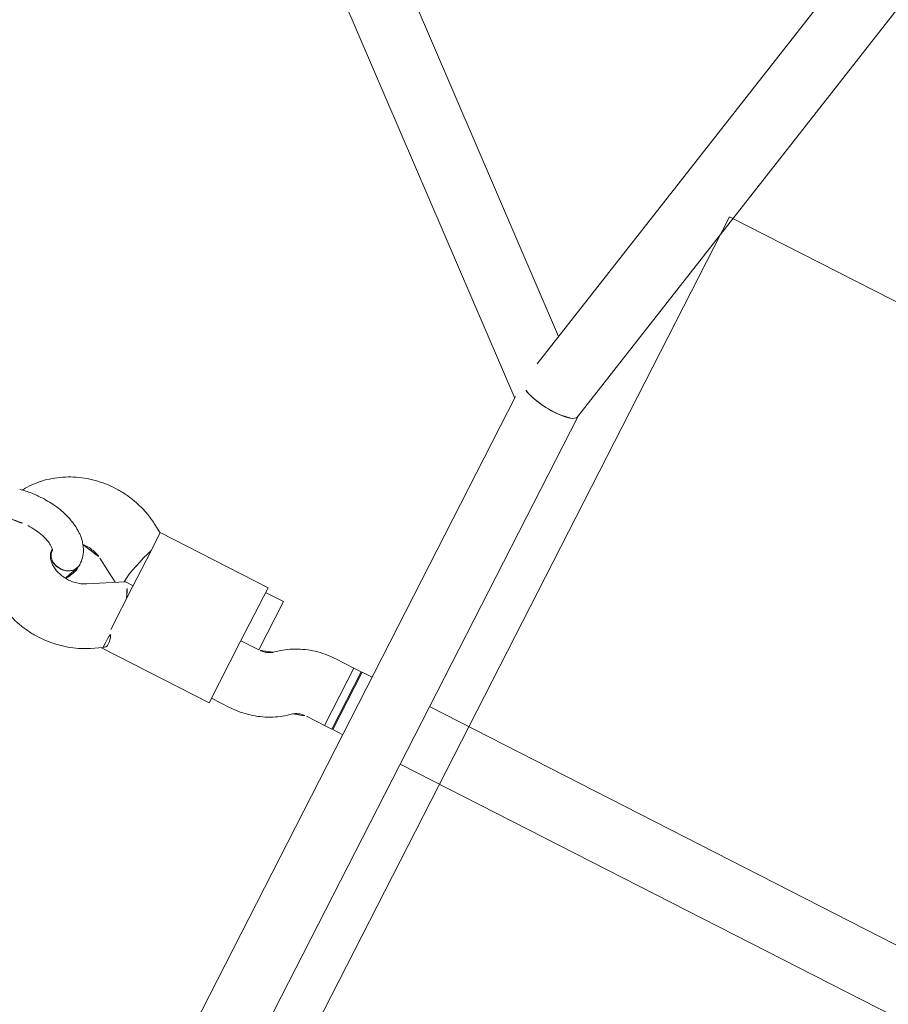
# Model space of a CAD drawing. Extents: x 5459245 to 5462690, y 5971016 to 5972523.
# Tile 130 of 198: x 5462451.771 to 5462451.986, y 5972213.173 to 5972213.417. Entities that reach past the tile are written whole.
import ezdxf

# ---------------------------------------------------------------- set-up
doc = ezdxf.new("R2010")
doc.units = 0
doc.layers.add('A_MAŁA ARCHITEKTURA', color=195, linetype='CONTINUOUS', lineweight=9)

# ---------------------------------------------------------------- blocks, each defined once
blk = doc.blocks.new('A$C43995eb0')
at = {"layer": 'A_MAŁA ARCHITEKTURA', "linetype": 'Continuous'}
for p, q in [((2185.89, -792.46), (2185.89, -116.75)), ((2169.89, -638.94), (2169.89, -792.46)), ((2089.25, -792.47), (1778.31, -731.98)), ((1778.64, -748.34), (2082.04, -807.37)), ((2434.32, -792.46), (2089.19, -792.46)), ((2073.65, -805.74), (1981.97, -916.29)), ((1994.28, -926.5), (2092.18, -808.46)), ((2091.71, -808.46), (2428.88, -808.46)), ((2169.89, -808.46), (2169.89, -811.21)), ((2185.89, -811.21), (2185.89, -808.46)), ((2169.89, -811.21), (2185.89, -811.21)), ((2169.92, -811.52), (2169.92, -813.53)), ((2169.92, -811.52), (2185.92, -811.52)), ((2185.92, -813.53), (2185.92, -811.52)), ((2169.92, -813.53), (2169.92, -818.56)), ((2173.57, -813.53), (2169.92, -813.53)), ((2169.92, -813.53), (2185.92, -813.53)), ((2185.92, -813.53), (2173.57, -813.53)), ((2185.92, -818.56), (2185.92, -813.53)), ((2187.81, -822.87), (2187, -821.9)), ((2174.74, -832.19), (2175.56, -833.16)), ((2163.2, -836.53), (2163.2, -841.53)), ((2163.2, -836.53), (2176.64, -836.53)), ((2176.64, -836.5), (2176.64, -841.53)), ((2192.64, -841.53), (2192.64, -836.5)), ((2161.88, -841.53), (2161.88, -871.53)), ((2161.88, -841.53), (2166.91, -841.53)), ((2166.91, -841.53), (2176.98, -841.53)), ((2176.98, -841.53), (2193.96, -841.53)), ((2193.96, -871.53), (2193.96, -841.53)), ((2195.29, -873.87), (2193.69, -871.15)), ((2161.92, -871.53), (2160.55, -873.87)), ((2161.88, -871.53), (2166.91, -871.53)), ((2166.91, -871.53), (2176.98, -871.53)), ((2176.64, -871.53), (2176.64, -873.64)), ((2176.67, -873.76), (2181.5, -881.97)), ((2176.98, -871.53), (2188.85, -871.53)), ((2193.96, -871.53), (2193.91, -871.53)), ((2174.34, -881.97), (2177.92, -875.89)), ((2178.16, -893.52), (2177.68, -893.52))]:
    blk.add_line(p, q, dxfattribs=at)
at = {"layer": 'A_MAŁA ARCHITEKTURA'}
for p in [(2027.92, -303.62), (2397.12, -781.53)]:
    blk.add_line(p, (2027.92, -781.53), dxfattribs=at)
at = {"layer": 'A_MAŁA ARCHITEKTURA', "linetype": 'Continuous', "flags": 128}
blk.add_lwpolyline([(2177.91, -893.34), (2178.67, -893.29), (2179.67, -892.78), (2180.47, -891.91), (2180.99, -890.77), (2181.16, -889.48), (2180.97, -888.21), (2180.43, -887.08), (2179.61, -886.23), (2178.6, -885.75), (2177.92, -885.66), (2177.92, -885.66)], dxfattribs=at)
at = {"layer": 'A_MAŁA ARCHITEKTURA', "linetype": 'Continuous'}
for centre, major_axis, ratio, start_param, end_param in [((2088.42, -800.46), (0.77, 8), 0.285448, 5.288427, 6.255682), ((2088.42, -800.46), (0.77, 8), 0.285448, 3.823496, 6.255682), ((2088.42, -800.46), (0.77, 8), 0.285448, 3.807754, 5.288427), ((2171.2, -871.53), (7.99, -2.18), 0.159814, 4.181401, 5.531018), ((2184.64, -871.53), (7.99, 2.18), 0.159814, 2.101784, 3.185057)]:
    blk.add_ellipse(centre, major_axis=major_axis, ratio=ratio, start_param=start_param, end_param=end_param, dxfattribs=at)
for points, knots in [([(2169.92, -818.56), (2169.93, -819.09), (2169.96, -820.47), (2170.26, -822.69), (2170.87, -825.16), (2171.78, -827.54), (2172.93, -829.72), (2173.97, -831.24), (2174.6, -832.01), (2174.74, -832.19)], [0, 0, 0, 0, 0.106834, 0.278157, 0.449923, 0.621899, 0.793846, 0.953352, 1, 1, 1, 1]), ([(2187, -821.9), (2186.94, -821.82), (2186.74, -821.58), (2186.4, -820.99), (2186.08, -820.08), (2185.93, -819.22), (2185.92, -818.71), (2185.92, -818.56)], [0, 0, 0, 0, 0.112482, 0.379177, 0.635567, 0.88771, 1, 1, 1, 1]), ([(2192.64, -836.5), (2192.62, -835.97), (2192.59, -834.58), (2192.3, -832.36), (2191.68, -829.89), (2190.78, -827.51), (2189.63, -825.33), (2188.59, -823.81), (2187.95, -823.04), (2187.81, -822.87)], [0, 0, 0, 0, 0.106834, 0.278157, 0.449923, 0.621899, 0.793846, 0.953352, 1, 1, 1, 1]), ([(2175.56, -833.16), (2175.62, -833.23), (2175.81, -833.48), (2176.15, -834.06), (2176.48, -834.98), (2176.62, -835.83), (2176.63, -836.34), (2176.64, -836.5)], [0, 0, 0, 0, 0.112482, 0.379177, 0.635567, 0.88771, 1, 1, 1, 1]), ([(2193.61, -871.2), (2193.5, -871), (2193.22, -870.48), (2192.08, -870.36), (2190.49, -870.65), (2189.34, -871.27), (2188.85, -871.53)], [0, 0, 0, 0, 0.182894, 0.478695, 0.779833, 1, 1, 1, 1]), ([(2160.55, -873.87), (2160.28, -874.35), (2159.58, -875.59), (2158.67, -877.74), (2157.88, -880.31), (2157.36, -882.97), (2157.13, -885.69), (2157.19, -888.42), (2157.53, -891.13), (2158.16, -893.79), (2159.08, -896.35), (2160.26, -898.78), (2161.69, -901.03), (2163.36, -903.08), (2165.25, -904.87), (2166.83, -906.11), (2167.81, -906.65), (2168.05, -906.78)], [0, 0, 0, 0, 0.044429, 0.115468, 0.186714, 0.258249, 0.330012, 0.401959, 0.474055, 0.546257, 0.61852, 0.690774, 0.76292, 0.834831, 0.906368, 0.977398, 1, 1, 1, 1]), ([(2178.68, -909.51), (2179.24, -909.48), (2180.61, -909.4), (2182.75, -908.98), (2185.06, -908.23), (2187.27, -907.18), (2189.35, -905.85), (2191.29, -904.26), (2193.04, -902.43), (2194.59, -900.38), (2195.93, -898.13), (2197.02, -895.72), (2197.85, -893.17), (2198.41, -890.52), (2198.69, -887.81), (2198.68, -885.08), (2198.38, -882.36), (2197.8, -879.69), (2196.93, -877.11), (2196.04, -875.19), (2195.45, -874.14), (2195.29, -873.87)], [0, 0, 0, 0, 0.037267, 0.090765, 0.144241, 0.197842, 0.251698, 0.305907, 0.360527, 0.415572, 0.471021, 0.526826, 0.582926, 0.639262, 0.695785, 0.752458, 0.809252, 0.866136, 0.923076, 0.980018, 1, 1, 1, 1]), ([(2173.22, -887.27), (2173.2, -887), (2173.13, -886.25), (2173.25, -885.02), (2173.56, -883.68), (2173.96, -882.66), (2174.25, -882.15), (2174.34, -881.97)], [0, 0, 0, 0, 0.143628, 0.388987, 0.634092, 0.879454, 1, 1, 1, 1]), ([(2181.5, -881.97), (2181.58, -882.13), (2181.86, -882.63), (2182.26, -883.63), (2182.58, -884.98), (2182.7, -886.41), (2182.62, -887.84), (2182.33, -889.2), (2181.87, -890.43), (2181.27, -891.49), (2180.59, -892.32), (2179.88, -892.93), (2179.18, -893.32), (2178.62, -893.49), (2178.29, -893.51), (2178.16, -893.52)], [0, 0, 0, 0, 0.034989, 0.115198, 0.194903, 0.274233, 0.353385, 0.432442, 0.511549, 0.591068, 0.67175, 0.754957, 0.842996, 0.939797, 1, 1, 1, 1]), ([(2177.93, -885.7), (2177.34, -885.72), (2176.16, -885.77), (2174.54, -886.41), (2173.22, -887.22), (2172.25, -888.05), (2171.54, -888.81), (2170.94, -889.55), (2170.25, -890.57), (2169.41, -892.1), (2168.5, -894.43), (2167.71, -897.63), (2167.6, -900.14), (2167.53, -901.48)], [0, 0, 0, 0, 0.095897, 0.193822, 0.27414, 0.335099, 0.386318, 0.430989, 0.482071, 0.570258, 0.683528, 0.829973, 1, 1, 1, 1]), ([(2177.19, -885.77), (2177.21, -885.76), (2177.44, -885.65), (2177.69, -885.66), (2177.92, -885.66)], [0, 0, 0, 0, 0.070182, 1, 1, 1, 1]), ([(2182.62, -887.29), (2182.55, -887.24), (2182.07, -886.83), (2180.99, -886.29), (2179.47, -885.74), (2178.41, -885.71), (2177.9, -885.69)], [0, 0, 0, 0, 0.046431, 0.356705, 0.696882, 1, 1, 1, 1]), ([(2177.92, -885.66), (2178.28, -885.7), (2179.01, -885.79), (2179.98, -886.46), (2180.72, -887.44), (2181.15, -888.66), (2181.2, -889.98), (2180.89, -891.25), (2180.24, -892.33), (2179.34, -893.06), (2178.51, -893.41), (2178.04, -893.36), (2177.93, -893.34)], [0, 0, 0, 0, 0.10754, 0.21508, 0.322616, 0.430139, 0.537646, 0.645135, 0.752615, 0.860103, 0.967623, 1, 1, 1, 1]), ([(2175.26, -901.57), (2175.29, -900.78), (2175.34, -899.27), (2175.74, -897.28), (2176.25, -895.76), (2176.78, -894.7), (2177.28, -893.97), (2177.83, -893.4), (2177.88, -893.39), (2177.92, -893.39)], [0, 0, 0, 0, 0.156089, 0.300647, 0.427965, 0.534891, 0.628169, 0.73757, 1, 1, 1, 1]), ([(2167.53, -901.48), (2167.56, -902.46), (2167.6, -904.49), (2167.97, -906.44), (2168.16, -907.46)], [0, 0, 0, 0, 0.475812, 1, 1, 1, 1]), ([(2175.73, -905.9), (2175.59, -905.15), (2175.32, -903.76), (2175.28, -902.27), (2175.26, -901.57)], [0, 0, 0, 0, 0.5314668, 1, 1, 1, 1])]:
    blk.add_open_spline(points, degree=3, knots=knots, dxfattribs=at)

msp = doc.modelspace()

# ---------------------------------------------------------------- block references
at = {"layer": 'A_MAŁA ARCHITEKTURA', "xscale": 0.001, "yscale": 0.001, "zscale": 0.001, "rotation": 242.9301705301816}
msp.add_blockref('A$C43995eb0', (5462453.5658, 5972214.81866), dxfattribs=at)

doc.saveas('drawing.dxf')
